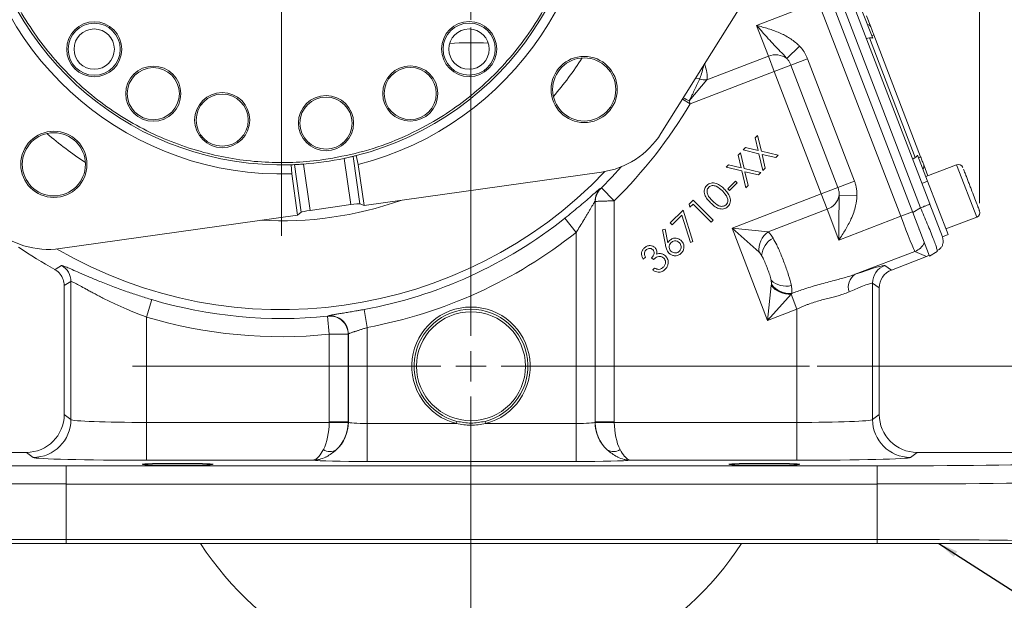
# Model space of a CAD drawing. Header units: inches. Extents: x 0.3 to 33.9, y 0.2 to 21.6.
# Tile 3 of 27: x 4.3 to 10.8, y 4.7 to 8.5. Entities that reach past the tile are written whole.
import ezdxf

# ---------------------------------------------------------------- set-up
doc = ezdxf.new("R2010")
doc.units = ezdxf.units.IN
doc.header["$MEASUREMENT"] = 0
doc.layers.add('SLD-0', color=7, linetype='Continuous', lineweight=15)
doc.styles.add('SLDTEXTSTYLE0', font='TXT', dxfattribs={"width": 0.75})
doc.dimstyles.new('SLDDIMSTYLE0', dxfattribs={"dimtxt": 0.25, "dimasz": 0.13, "dimexe": 0, "dimexo": 0.0625, "dimgap": 0.0625, "dimtad": 0, "dimtih": 1, "dimtoh": 1, "dimrnd": 1e-09, "dimzin": 12, "dimdsep": 46, "dimtxsty": 'SLDTEXTSTYLE0', "dimsah": 1, "dimcen": 0.09, "dimadec": 0, "dimazin": 3, "dimtfac": 1, "dimtofl": 0, "dimtmove": 0, "dimatfit": 3, "dimfxl": 1, "dimfrac": 2, "dimtolj": 1, "dimtzin": 12, "dimarcsym": 0})
doc.dimstyles.new('SLDDIMSTYLE1', dxfattribs={"dimtxt": 0.25, "dimasz": 0.13, "dimexe": 0, "dimexo": 0.0625, "dimgap": 0.0625, "dimtad": 0, "dimtih": 1, "dimtoh": 1, "dimrnd": 1e-09, "dimzin": 12, "dimdsep": 46, "dimtxsty": 'SLDTEXTSTYLE0', "dimsah": 1, "dimcen": 0.09, "dimadec": 0, "dimazin": 3, "dimtfac": 1, "dimtmove": 0, "dimatfit": 0, "dimfxl": 1, "dimfrac": 2, "dimtolj": 1, "dimtzin": 12, "dimarcsym": 0})
doc.dimstyles.new('SLDDIMSTYLE2', dxfattribs={"dimtxt": 0, "dimasz": 0.13, "dimexe": 0, "dimexo": 0.0625, "dimgap": 0, "dimtad": 0, "dimtih": 1, "dimtoh": 1, "dimdec": 0, "dimrnd": 1e-09, "dimzin": 0, "dimdsep": 46, "dimtxsty": 'Standard', "dimsah": 1, "dimcen": 0.09, "dimadec": 0, "dimazin": 0, "dimtfac": 0.13, "dimtdec": 0, "dimtofl": 0, "dimtmove": 0, "dimatfit": 3, "dimfxl": 1, "dimfrac": 2, "dimtolj": 1, "dimtzin": 0, "dimarcsym": 0})

# ---------------------------------------------------------------- blocks, each defined once
blk = doc.blocks.new('_D_1')
at = {"layer": 'SLD-0'}
for p, q in [((10.5999, 7.2701), (10.5999, 14.5406)), ((11.9647, 5.5562), (11.9647, 14.5406)), ((10.8956, 14.4524), (10.8448, 14.4524)), ((10.8448, 14.4524), (10.8448, 14.0555)), ((11.669, 14.4524), (11.7198, 14.4524)), ((11.7198, 14.4524), (11.7198, 14.0555)), ((10.5999, 14.4156), (10.3499, 14.4156)), ((11.9647, 14.4156), (12.2147, 14.4156)), ((10.8448, 14.0555), (10.8956, 14.0555)), ((11.7198, 14.0555), (11.669, 14.0555))]:
    blk.add_line(p, q, dxfattribs=at)
for points in [[(10.5999, 14.4156), (10.4699, 14.4356), (10.4699, 14.3956)], [(11.9647, 14.4156), (12.0947, 14.3956), (12.0947, 14.4356)]]:
    blk.add_solid(points, dxfattribs=at)
at = {"layer": 'SLD-0', "char_height": 0.25, "attachment_point": 1, "style": 'SLDTEXTSTYLE0'}
for s, insert in [('1.36', (10.8575, 14.8254, -1.8466)), ('34.7', (10.959, 14.3778, -1.8466))]:
    blk.add_mtext(s, dxfattribs=dict(at, insert=insert))
blk = doc.blocks.new('_D_2')
at = {"layer": 'SLD-0'}
for p, q in [((7.2431, 8.4799), (7.2431, 14.5406)), ((10.5999, 7.2701), (10.5999, 14.5406)), ((8.5347, 14.4524), (8.4839, 14.4524)), ((8.4839, 14.4524), (8.4839, 14.0555)), ((9.3082, 14.4524), (9.359, 14.4524)), ((9.359, 14.4524), (9.359, 14.0555)), ((7.2431, 14.4156), (8.3952, 14.4156)), ((10.5999, 14.4156), (9.4478, 14.4156)), ((8.4839, 14.0555), (8.5347, 14.0555)), ((9.359, 14.0555), (9.3082, 14.0555))]:
    blk.add_line(p, q, dxfattribs=at)
for points in [[(7.2431, 14.4156), (7.3731, 14.3956), (7.3731, 14.4356)], [(10.5999, 14.4156), (10.4699, 14.4356), (10.4699, 14.3956)]]:
    blk.add_solid(points, dxfattribs=at)
at = {"layer": 'SLD-0', "char_height": 0.25, "attachment_point": 1, "style": 'SLDTEXTSTYLE0'}
for s, insert in [('3.36', (8.4966, 14.8254, -1.8466)), ('85.3', (8.5982, 14.3778, -1.8466))]:
    blk.add_mtext(s, dxfattribs=dict(at, insert=insert))
blk = doc.blocks.new('_D_3')
at = {"layer": 'SLD-0'}
for p, q in [((5.9931, 12.0447), (5.9931, 14.5406)), ((7.2431, 8.4799), (7.2431, 14.5406)), ((6.2313, 14.4524), (6.1805, 14.4524)), ((6.1805, 14.4524), (6.1805, 14.0555)), ((7.0048, 14.4524), (7.0556, 14.4524)), ((7.0556, 14.4524), (7.0556, 14.0555)), ((5.9931, 14.4156), (5.7431, 14.4156)), ((7.2431, 14.4156), (7.4931, 14.4156)), ((6.1805, 14.0555), (6.2313, 14.0555)), ((7.0556, 14.0555), (7.0048, 14.0555))]:
    blk.add_line(p, q, dxfattribs=at)
for points in [[(5.9931, 14.4156), (5.8631, 14.4356), (5.8631, 14.3956)], [(7.2431, 14.4156), (7.3731, 14.3956), (7.3731, 14.4356)]]:
    blk.add_solid(points, dxfattribs=at)
at = {"layer": 'SLD-0', "char_height": 0.25, "attachment_point": 1, "style": 'SLDTEXTSTYLE0'}
for s, insert in [('1.25', (6.1932, 14.8254, -1.8466)), ('31.8', (6.2948, 14.3778, -1.8466))]:
    blk.add_mtext(s, dxfattribs=dict(at, insert=insert))
blk = doc.blocks.new('_D_4')
at = {"layer": 'SLD-0'}
for p, q in [((13.3033, 6.1949), (13.3033, 6.4449)), ((9.5281, 6.1949), (13.4283, 6.1949)), ((12.9166, 5.6467), (12.8658, 5.6467)), ((12.8658, 5.6467), (12.8658, 5.2499)), ((13.69, 5.6467), (13.7408, 5.6467)), ((13.7408, 5.6467), (13.7408, 5.2499)), ((12.8658, 5.2499), (12.9166, 5.2499)), ((13.7408, 5.2499), (13.69, 5.2499)), ((11.9741, 5.0249), (13.4283, 5.0249)), ((13.3033, 5.0249), (13.3033, 4.7749))]:
    blk.add_line(p, q, dxfattribs=at)
for points in [[(13.3033, 6.1949), (13.3233, 6.3249), (13.2833, 6.3249)], [(13.3033, 5.0249), (13.2833, 4.8949), (13.3233, 4.8949)]]:
    blk.add_solid(points, dxfattribs=at)
at = {"layer": 'SLD-0', "char_height": 0.25, "attachment_point": 1, "style": 'SLDTEXTSTYLE0'}
for s, insert in [('1.17', (12.8785, 6.0198, -1.8466)), ('29.7', (12.98, 5.5721, -1.8466))]:
    blk.add_mtext(s, dxfattribs=dict(at, insert=insert))
blk = doc.blocks.new('_D_5')
at = {"layer": 'SLD-0'}
for p, q in [((8.5132, 9.5245), (13.4283, 9.5245)), ((13.3033, 9.5245), (13.3033, 8.2706)), ((12.9166, 7.8965), (12.8658, 7.8965)), ((12.8658, 7.8965), (12.8658, 7.4997)), ((13.69, 7.8965), (13.7408, 7.8965)), ((13.7408, 7.8965), (13.7408, 7.4997)), ((12.8658, 7.4997), (12.9166, 7.4997)), ((13.7408, 7.4997), (13.69, 7.4997)), ((13.3033, 6.1949), (13.3033, 7.4489)), ((9.5281, 6.1949), (13.4283, 6.1949))]:
    blk.add_line(p, q, dxfattribs=at)
for points in [[(13.3033, 9.5245), (13.2833, 9.3945), (13.3233, 9.3945)], [(13.3033, 6.1949), (13.3233, 6.3249), (13.2833, 6.3249)]]:
    blk.add_solid(points, dxfattribs=at)
at = {"layer": 'SLD-0', "char_height": 0.25, "attachment_point": 1, "style": 'SLDTEXTSTYLE0'}
for s, insert in [('3.33', (12.8785, 8.2696, -1.8466)), ('84.6', (12.98, 7.8219, -1.8466))]:
    blk.add_mtext(s, dxfattribs=dict(at, insert=insert))
blk = doc.blocks.new('SW_CENTERMARKSYMBOL_0')
at = {"layer": 'SLD-0', "color": 0}
blk.add_line((0, -0.2), (0, -2.4701), dxfattribs=at)
blk = doc.blocks.new('SW_CENTERMARKSYMBOL_1')
at = {"layer": 'SLD-0', "color": 0}
for p, q in [((0, 0.2), (0, 2.235)), ((0, 0), (0, 0.1)), ((-0.2, 0), (-2.235, 0)), ((0, 0), (-0.1, 0)), ((0, 0), (0, -0.1)), ((0, 0), (0.1, 0)), ((0.2, 0), (2.235, 0)), ((0, -0.2), (0, -2.235))]:
    blk.add_line(p, q, dxfattribs=at)

msp = doc.modelspace()

# ---------------------------------------------------------------- linework, layer by layer
at = {"color": 7, "linetype": 'Continuous', "lineweight": 15}
for p, q in [((9.3789, 9.1372), (8.4969, 7.7301)), ((9.74, 8.651), (10.2711, 7.2674)), ((9.5359, 8.6005), (9.1285, 8.4441)), ((10.0796, 7.1841), (9.5359, 8.6005)), ((9.6183, 8.619), (10.1593, 7.2098)), ((9.6771, 8.6305), (10.2106, 7.2406)), ((9.8286, 8.5318), (9.8947, 8.3595)), ((9.8544, 8.5064), (9.8821, 8.4344)), ((9.2064, 8.2411), (9.1285, 8.4441)), ((9.8524, 8.3582), (9.8727, 8.3618)), ((9.8727, 8.3618), (10.1762, 7.5712)), ((9.8883, 8.3761), (9.9023, 8.3815)), ((9.9023, 8.3815), (10.2114, 7.5764)), ((9.3276, 8.2254), (9.4114, 8.3072)), ((8.801, 8.0855), (9.2064, 8.2411)), ((9.2454, 8.1396), (9.2064, 8.2411)), ((9.355, 8.1817), (9.4645, 8.2237)), ((9.4645, 8.2237), (9.7744, 7.4164)), ((9.2454, 8.1396), (8.6898, 7.9263)), ((9.355, 8.1817), (9.2454, 8.1396)), ((9.5553, 7.3323), (9.2454, 8.1396)), ((9.6649, 7.3743), (9.355, 8.1817)), ((8.801, 8.0855), (8.6836, 7.9453)), ((8.6836, 7.9453), (8.6898, 7.9263)), ((9.1196, 7.7017), (9.135, 7.7171)), ((9.1394, 7.6177), (9.1196, 7.7017)), ((9.135, 7.7171), (9.1599, 7.613)), ((9.0402, 7.6223), (9.0557, 7.6378)), ((9.1442, 7.5973), (9.0402, 7.6223)), ((9.0557, 7.6378), (9.1394, 7.6177)), ((9.1599, 7.613), (9.2706, 7.5867)), ((6.4058, 7.5666), (6.4489, 7.2612)), ((6.5085, 7.2667), (6.4643, 7.5798)), ((6.4852, 7.585), (6.4988, 7.5265)), ((9.006, 7.5881), (9.0213, 7.6034)), ((9.0258, 7.504), (9.006, 7.5881)), ((9.0213, 7.6034), (9.0462, 7.4993)), ((9.1703, 7.4864), (9.1442, 7.5973)), ((9.2551, 7.5712), (9.1648, 7.5924)), ((9.1648, 7.5924), (9.1858, 7.5019)), ((9.2706, 7.5867), (9.2551, 7.5712)), ((10.1587, 7.5603), (10.1762, 7.5712)), ((10.191, 7.5876), (10.2572, 7.4153)), ((10.2114, 7.5764), (10.1974, 7.571)), ((6.0601, 7.4646), (6.057, 7.5246)), ((6.0785, 7.5254), (6.1227, 7.2123)), ((6.1815, 7.2234), (6.1384, 7.5288)), ((6.4988, 7.5265), (6.5371, 7.2546)), ((8.1051, 7.4759), (6.5371, 7.2546)), ((8.9265, 7.5086), (8.942, 7.5241)), ((9.0305, 7.4836), (8.9265, 7.5086)), ((8.942, 7.5241), (9.0258, 7.504)), ((9.0566, 7.3727), (9.0305, 7.4836)), ((9.0462, 7.4993), (9.1569, 7.473)), ((9.1414, 7.4575), (9.0511, 7.4787)), ((9.0511, 7.4787), (9.0721, 7.3882)), ((9.1858, 7.5019), (9.1703, 7.4864)), ((10.2317, 7.5235), (10.2594, 7.4515)), ((10.4489, 7.5242), (10.2453, 7.4461)), ((6.0985, 7.1927), (6.0601, 7.4646)), ((8.9387, 7.3658), (8.9885, 7.4156)), ((8.9885, 7.4156), (8.9995, 7.4046)), ((9.1569, 7.473), (9.1414, 7.4575)), ((9.6649, 7.3743), (9.7744, 7.4164)), ((10.2572, 7.4153), (10.2198, 7.4009)), ((10.2572, 7.4153), (10.3923, 7.0633)), ((8.0984, 7.3687), (8.0997, 7.3681)), ((8.1046, 7.3726), (8.1885, 7.287)), ((8.9497, 7.3548), (8.9387, 7.3658)), ((8.9995, 7.4046), (8.9497, 7.3548)), ((9.0721, 7.3882), (9.0566, 7.3727)), ((9.6649, 7.3743), (9.5553, 7.3323)), ((8.0623, 7.2829), (8.0623, 5.8261)), ((8.0636, 7.2823), (8.0623, 7.2829)), ((8.0636, 5.8271), (8.0636, 7.2823)), ((8.1885, 7.287), (8.1885, 5.8271)), ((8.6829, 7.265), (8.7091, 7.2912)), ((8.7091, 7.2912), (8.842, 7.1582)), ((8.9671, 7.1065), (9.5553, 7.3323)), ((9.5943, 7.2308), (9.5553, 7.3323)), ((9.6739, 7.3235), (9.7909, 7.3188)), ((6.4489, 7.2612), (6.1815, 7.2234)), ((6.5371, 7.2546), (6.5085, 7.2667)), ((8.5586, 7.1407), (8.6429, 7.225)), ((8.6429, 7.225), (8.7081, 7.0176)), ((8.688, 7.244), (8.6829, 7.265)), ((8.7089, 7.2649), (8.688, 7.244)), ((8.8288, 7.145), (8.7089, 7.2649)), ((9.5943, 7.2308), (9.2051, 7.0814)), ((9.6722, 7.0277), (9.5943, 7.2308)), ((10.1593, 7.2098), (10.2106, 7.2406)), ((10.2723, 7.2643), (10.3549, 7.049)), ((6.0985, 7.1927), (4.5305, 6.9714)), ((6.1227, 7.2123), (6.0985, 7.1927)), ((7.8627, 7.1719), (7.9373, 7.078)), ((8.6349, 7.1919), (8.5712, 7.1281)), ((8.6916, 7.0122), (8.6349, 7.1919)), ((8.842, 7.1582), (8.8288, 7.145)), ((9.6722, 7.0277), (10.0796, 7.1841)), ((10.0796, 7.1841), (10.1577, 7.2141)), ((10.2701, 6.9211), (10.1593, 7.2098)), ((10.3779, 7.1007), (10.5815, 7.1788)), ((8.5065, 7.0953), (8.5246, 7.0991)), ((8.5264, 6.9948), (8.5065, 7.0953)), ((8.5246, 7.0991), (8.5431, 7.0088)), ((8.5712, 7.1281), (8.5586, 7.1407)), ((9.145, 6.9465), (8.9671, 7.1065)), ((9.2009, 6.4974), (8.9671, 7.1065)), ((8.9671, 7.1065), (9.2051, 7.0814)), ((10.1995, 7.0964), (10.2024, 7.0975)), ((7.9373, 5.8166), (7.9373, 7.078)), ((10.3549, 7.049), (10.3923, 7.0633)), ((10.3549, 7.049), (10.3601, 7.0223)), ((8.7081, 7.0176), (8.6916, 7.0122)), ((10.3193, 6.9626), (10.3214, 6.9519)), ((8.394, 6.9144), (8.3804, 6.9008)), ((8.4474, 6.8988), (8.4352, 6.9109)), ((10.1732, 6.9524), (9.7798, 6.8014)), ((10.0182, 6.8294), (10.2499, 6.9183)), ((10.2499, 6.9183), (10.1732, 6.9524)), ((10.2701, 6.9211), (10.3214, 6.9519)), ((8.4425, 6.8299), (8.4555, 6.8429)), ((9.974, 6.8598), (10.0182, 6.8294)), ((4.6023, 6.754), (4.5581, 6.7278)), ((4.5581, 6.7278), (4.5581, 5.876)), ((4.6023, 5.8429), (4.6023, 6.754)), ((9.2009, 6.4974), (9.2253, 6.7284)), ((9.2253, 6.7284), (9.2261, 6.7354)), ((9.8938, 6.7432), (9.8938, 5.8429)), ((9.9381, 6.7128), (9.8938, 6.7432)), ((9.9381, 5.876), (9.9381, 6.7128)), ((5.1361, 6.6341), (5.102, 6.5191)), ((9.3563, 6.6701), (9.2009, 6.4974)), ((9.3609, 6.6753), (9.3563, 6.6701)), ((9.3563, 6.6701), (9.3941, 6.5716)), ((6.5371, 6.5691), (6.5588, 6.4512)), ((9.3941, 6.5716), (9.2009, 6.4974)), ((9.3941, 5.8239), (9.3941, 6.5716)), ((5.102, 6.5191), (5.102, 5.8239)), ((6.2955, 6.5249), (6.3076, 6.4056)), ((6.3003, 6.5256), (6.3016, 6.5271)), ((6.5588, 6.4512), (6.5588, 5.8166)), ((6.3076, 5.8271), (6.3076, 6.4056)), ((6.4338, 6.4078), (6.4325, 6.4063)), ((6.4325, 6.4063), (6.4325, 5.8271)), ((6.4338, 5.8261), (6.4338, 6.4078)), ((4.5581, 5.876), (4.6023, 5.8429)), ((9.8938, 5.8429), (9.9381, 5.876)), ((5.102, 5.8239), (5.102, 5.574)), ((5.102, 5.8239), (6.3075, 5.8239)), ((6.3075, 5.8239), (6.4324, 5.8207)), ((6.3076, 5.8271), (6.4325, 5.8271)), ((6.4325, 5.8271), (6.4338, 5.8261)), ((6.5588, 5.8166), (6.5588, 5.5667)), ((6.5588, 5.8166), (7.1465, 5.8166)), ((7.1502, 5.8311), (7.1465, 5.8166)), ((7.3195, 5.8273), (7.3359, 5.8311)), ((7.3396, 5.8166), (7.3359, 5.8311)), ((7.3396, 5.8166), (7.9373, 5.8166)), ((7.9373, 5.8166), (7.9373, 5.5667)), ((8.0623, 5.8261), (8.0636, 5.8271)), ((8.0636, 5.8271), (8.1885, 5.8271)), ((8.1886, 5.8239), (8.0637, 5.8207)), ((8.1886, 5.8239), (9.3941, 5.8239)), ((9.3941, 5.8239), (9.3941, 5.574)), ((2.6514, 5.6262), (4.3081, 5.6262)), ((4.3525, 5.5929), (4.3081, 5.6262)), ((10.188, 5.6262), (10.1436, 5.5929)), ((10.188, 5.6262), (11.8448, 5.6262)), ((4.5714, 5.4176), (4.5714, 5.5376)), ((4.5714, 5.5376), (9.9247, 5.5376)), ((6.196, 5.574), (5.102, 5.574)), ((7.9373, 5.5667), (6.5588, 5.5667)), ((9.3941, 5.574), (8.3001, 5.574)), ((9.9247, 5.4176), (9.9247, 5.5376)), ((9.9247, 5.4176), (4.5714, 5.4176)), ((4.5714, 5.4176), (4.5714, 5.0514)), ((9.9247, 5.0514), (9.9247, 5.4176)), ((4.5714, 5.0249), (4.5714, 5.0514)), ((4.5714, 5.0514), (9.9247, 5.0514)), ((9.9247, 5.0249), (4.5714, 5.0249)), ((9.9247, 5.0249), (9.9247, 5.0514))]:
    msp.add_line(p, q, dxfattribs=at)
at = {"color": 8, "linetype": 'Continuous', "lineweight": 15}
for p, q in [((8.6388, 7.9566), (8.6898, 7.9263)), ((10.4533, 7.5127), (10.4489, 7.5242)), ((10.5815, 7.1788), (10.4533, 7.5127))]:
    msp.add_line(p, q, dxfattribs=at)
at = {"color": 8, "linetype": 'Continuous', "lineweight": 15, "flags": 128}
for points in [[(8.7264, 8.0963), (8.7327, 8.0952), (8.7518, 8.0902)], [(8.1046, 7.3726), (8.1733, 7.4423), (8.2377, 7.5118)]]:
    msp.add_lwpolyline(points, dxfattribs=at)
at = {"color": 7, "linetype": 'Continuous', "lineweight": 15, "flags": 128}
msp.add_lwpolyline([(4.4964, 6.8326), (4.5046, 6.8376), (4.5398, 6.8593)], dxfattribs=at)
at = {"color": 7, "linetype": 'Continuous', "lineweight": 15}
for centre, radius in [((4.7562, 8.2865), 0.182), ((4.7562, 8.2865), 0.172), ((7.2311, 8.2877), 0.182), ((7.2311, 8.2877), 0.172), ((4.7561, 8.2875), 0.133), ((7.2301, 8.2875), 0.133), ((7.9905, 8.0212), 0.2185), ((7.9905, 8.0212), 0.2085), ((5.1461, 7.9931), 0.182), ((5.1461, 7.9931), 0.172), ((6.8423, 7.9944), 0.182), ((6.8423, 7.9944), 0.172), ((5.601, 7.819), 0.182), ((5.601, 7.819), 0.172), ((6.2861, 7.7992), 0.182), ((6.2861, 7.7992), 0.172), ((4.4897, 7.5271), 0.2185), ((4.4897, 7.5271), 0.2085), ((7.2431, 6.1949), 0.3595)]:
    msp.add_circle(centre, radius, dxfattribs=at)
for centre, radius, start, end in [((5.9931, 9.5245), 2.061, 284.20352, 91.86452), ((5.9931, 9.5245), 2.061, 104.20352, 271.86452), ((5.9931, 9.5245), 2.001, 284.23805, 91.82999), ((5.9931, 9.5245), 2.001, 104.23805, 271.82999), ((9.8571, 8.4229), 0.0274, 24.59171, 84.20844), ((7.2431, 6.1949), 2.135, 86.93798, 93.77389), ((9.2534, 8.1277), 0.1227, 52.76509, 112.50066), ((8.7873, 8.2006), 0.116, 252.15767, 276.77717), ((5.9931, 9.5245), 3.1348, 314.45642, 329.34743), ((8.0277, 8.0242), 0.5537, 278.03402, 327.91922), ((5.9931, 9.5245), 2.001, 274.16497, 281.90307), ((5.9931, 9.5245), 2.001, 283.62045, 284.23805), ((5.9931, 9.5245), 2.001, 271.82999, 272.44759), ((10.2055, 7.5153), 0.0274, 317.79156, 17.40829), ((10.4603, 7.4943), 0.032, 21, 111), ((8.1824, 7.2828), 0.1201, 134.35163, 179.96957), ((8.1837, 7.2823), 0.1201, 134.36203, 179.96958), ((9.5533, 7.3464), 0.1227, 289.49934, 349.23491), ((10.57, 7.2087), 0.032, 291, 21), ((5.9931, 9.5245), 3.0051, 280.42964, 308.47505), ((4.4532, 7.5196), 0.5537, 228.14882, 278.03402), ((5.9931, 9.5245), 3.125, 280.42964, 308.47505), ((9.2907, 6.9624), 0.1465, 125.75158, 186.24842), ((9.3093, 6.9111), 0.1486, 119.15676, 174.47758), ((5.9931, 9.5245), 3.08, 235.68866, 240.92686), ((10.13, 7.0645), 0.1201, 291.07718, 332.40578), ((4.4822, 6.7539), 0.1201, 0.04423, 61.35423), ((10.0189, 6.7431), 0.1251, 111.05219, 179.94781), ((9.3245, 6.8716), 0.1486, 227.52242, 282.84324), ((9.8356, 6.716), 0.102, 123.15259, 197.81839), ((9.3458, 6.8228), 0.153, 218.07251, 273.92749), ((9.345, 6.821), 0.1465, 215.74863, 276.24727), ((5.9931, 9.5245), 3.0148, 253.48625, 275.75816), ((7.2431, 6.1949), 0.3905, 284.31969, 255.68031), ((7.2431, 6.1949), 0.3755, 284.31969, 255.68031), ((5.9931, 9.5245), 3.1348, 253.48625, 275.75816), ((6.3124, 6.4061), 0.1201, 0.09296, 95.75733), ((6.3137, 6.4076), 0.1201, 0.09301, 95.78466), ((4.3522, 5.8431), 0.2501, 270.06892, 359.94636), ((6.1837, 5.8263), 0.2502, 312.81617, 359.94243), ((6.1825, 5.8272), 0.25, 358.52616, 359.97382), ((8.3125, 5.8263), 0.2502, 180.05757, 227.18383), ((8.3136, 5.8272), 0.25, 180.02618, 181.47384), ((10.1439, 5.8431), 0.2501, 180.05364, 269.93108), ((6.313, 5.7118), 0.0801, 236.57933, 300.52452), ((8.1831, 5.7118), 0.0801, 239.47548, 303.42067), ((7.2431, 6.1949), 2.135, 213.23055, 270.27467), ((7.2431, 6.1949), 2.135, 270.27467, 326.76945)]:
    msp.add_arc(centre, radius, start, end, dxfattribs=at)
at = {"color": 8, "linetype": 'Continuous', "lineweight": 15}
for centre, radius, start, end in [((5.9931, 9.5245), 2.3701, 319.19428, 326.87376), ((8.1921, 7.0871), 0.989, 60.19685, 62.74582), ((5.9931, 9.5245), 2.3701, 229.19428, 236.87376), ((5.9931, 9.5245), 2.9561, 239.83983, 316.22821), ((5.9931, 9.5245), 2.3701, 266.67795, 289.3901)]:
    msp.add_arc(centre, radius, start, end, dxfattribs=at)
at = {"color": 7, "linetype": 'Continuous', "lineweight": 15}
for centre, major_axis, ratio, start_param, end_param in [((9.8821, 8.317), (-0.0164, 0.0428), 0.916331, 5.584963, 6.108652), ((10.1532, 7.6107), (-0.0164, 0.0428), 0.916331, 3.316126, 3.839815), ((6.1819, 7.2203), (0.0594, 0.0084), 0.052408, 1.570796, 3.054326), ((6.4493, 7.2581), (0.0594, 0.0084), 0.052408, 0.087266, 1.570796), ((10.0838, 7.1857), (-0.0896, 0.2334), 0.018159, 1.570796, 3.106686), ((10.2067, 7.0304), (0.1098, -0.0489), 0.998783, 5.498396, 5.665141), ((9.3493, 6.6192), (0.625, 0.2402), 0.032596, 0.022379, 0.79842), ((10.0631, 6.7127), (0.1031, -0.0709), 0.999103, 2.539873, 3.743313), ((9.3941, 6.5026), (0.4999, 0.2403), 0.037993, 0.016646, 0.792686), ((4.3079, 5.8763), (0.2002, -0.1501), 0.999049, 5.356262, 6.926144), ((10.1882, 5.8763), (-0.2002, -0.1501), 0.999049, 5.640226, 7.210109), ((5.102, 5.8435), (0.5, 0), 0.039279, 3.176499, 4.712389), ((6.1869, 5.8239), (0.0041, 0.25), 0.482584, 3.922427, 4.720341), ((6.1825, 5.8272), (-0.1001, 0.0751), 0.999049, 3.759285, 3.784552), ((6.1869, 5.8239), (0.0815, 0.2369), 0.978221, 4.226504, 5.024418), ((6.5588, 5.8264), (0.125, 0), 0.078558, 3.176499, 4.712389), ((7.9373, 5.8264), (0.125, 0), 0.078558, 4.712389, 6.248279), ((8.3093, 5.8239), (-0.0815, 0.2369), 0.978221, 1.258768, 2.056681), ((8.3136, 5.8272), (-0.1001, -0.0751), 0.999049, 5.640226, 5.665493), ((8.3093, 5.8239), (-0.0041, 0.25), 0.482584, 1.562845, 2.360758), ((9.3941, 5.8435), (0.5, 0), 0.039279, 4.712389, 6.248279), ((5.102, 5.5936), (0.75, 0), 0.026186, 3.176499, 4.712389), ((9.3941, 5.5936), (0.75, 0), 0.026186, 4.712389, 6.248279), ((4.5714, 5.5868), (1.88, 0), 0.026186, 3.167773, 4.712389), ((6.5588, 5.5765), (0.375, 0), 0.026186, 3.397717, 4.712389), ((7.9373, 5.5765), (0.375, 0), 0.026186, 4.712389, 6.027061), ((9.9247, 5.5868), (1.88, 0), 0.026186, 4.712389, 6.257005), ((4.5714, 5.4669), (2, 0), 0.024615, 3.167773, 4.712389), ((9.9247, 5.4669), (2, 0), 0.024615, 4.712389, 6.257005), ((4.5714, 5.0022), (2, 0), 0.024615, 1.570796, 2.661649), ((9.9247, 5.0022), (2, 0), 0.024615, 0.479944, 1.570796)]:
    msp.add_ellipse(centre, major_axis=major_axis, ratio=ratio, start_param=start_param, end_param=end_param, dxfattribs=at)
for centre in [(5.3061, 5.5476), (9.1801, 5.5476)]:
    msp.add_ellipse(centre, major_axis=(0.2344, 0), ratio=0.026186, dxfattribs=at)
for points, knots in [([(6.2706, 7.558), (6.2104, 7.5511), (6.09, 7.5374), (5.9044, 7.5378), (5.716, 7.5547), (5.5239, 7.5914), (5.3338, 7.6475), (5.1466, 7.7242), (4.9667, 7.8201), (4.7967, 7.9349), (4.6393, 8.0666), (4.4974, 8.2128), (4.3718, 8.3715), (4.2538, 8.5567), (4.1505, 8.7691), (4.0706, 9.0061), (4.0257, 9.2265), (4.0066, 9.4277), (4.0061, 9.6132), (4.0233, 9.8016), (4.0599, 9.9937), (4.116, 10.1838), (4.1927, 10.371), (4.2886, 10.5509), (4.4035, 10.7209), (4.5351, 10.8783), (4.6813, 11.0203), (4.84, 11.1458), (5.0252, 11.2638), (5.2376, 11.3671), (5.4746, 11.447), (5.695, 11.4919), (5.8962, 11.511), (6.0817, 11.5115), (6.2701, 11.4943), (6.4622, 11.4577), (6.6523, 11.4016), (6.8396, 11.3249), (7.0194, 11.229), (7.1894, 11.1141), (7.3468, 10.9825), (7.4888, 10.8363), (7.6143, 10.6776), (7.7323, 10.4924), (7.8356, 10.28), (7.9155, 10.043), (7.9604, 9.8226), (7.9795, 9.6214), (7.98, 9.4359), (7.9628, 9.2475), (7.9262, 9.0554), (7.8701, 8.8653), (7.7934, 8.678), (7.6975, 8.4982), (7.5827, 8.3282), (7.451, 8.1708), (7.3048, 8.0288), (7.1461, 7.9033), (6.9609, 7.7852), (6.7484, 7.6823), (6.5117, 7.6008), (6.3502, 7.5721), (6.2706, 7.558)], [0, 0, 0, 0, 0.014563, 0.029126, 0.044563, 0.060001, 0.076081, 0.092163, 0.108585, 0.125009, 0.141431, 0.157855, 0.173935, 0.190016, 0.210585, 0.230593, 0.25, 0.264562, 0.279126, 0.294563, 0.310001, 0.326081, 0.342163, 0.358585, 0.375009, 0.391431, 0.407855, 0.423935, 0.440016, 0.460585, 0.480593, 0.5, 0.514562, 0.529126, 0.544563, 0.560001, 0.576081, 0.592163, 0.608585, 0.625009, 0.641431, 0.657855, 0.673935, 0.690016, 0.710585, 0.730593, 0.75, 0.764562, 0.779126, 0.794563, 0.810001, 0.826081, 0.842163, 0.858585, 0.875009, 0.891431, 0.907855, 0.923935, 0.940016, 0.960585, 0.980594, 1, 1, 1, 1]), ([(9.3276, 8.2254), (9.3265, 8.2268), (9.313, 8.2434), (9.2852, 8.2725), (9.245, 8.3131), (9.2049, 8.356), (9.1722, 8.3931), (9.1469, 8.4226), (9.1348, 8.4368), (9.1286, 8.444), (9.1285, 8.4441)], [0, 0, 0, 0, 0.018884, 0.222566, 0.426572, 0.622638, 0.821645, 0.909559, 0.997923, 1, 1, 1, 1]), ([(9.1285, 8.4441), (9.1287, 8.4441), (9.1417, 8.4405), (9.1674, 8.4334), (9.218, 8.4185), (9.2792, 8.3969), (9.3474, 8.3615), (9.3899, 8.329), (9.4095, 8.3092), (9.4114, 8.3072)], [0, 0, 0, 0, 0.001933, 0.126805, 0.251622, 0.499636, 0.737052, 0.973799, 1, 1, 1, 1]), ([(9.4114, 8.3072), (9.4136, 8.3049), (9.4248, 8.2931), (9.4427, 8.2694), (9.4569, 8.2428), (9.4632, 8.227), (9.4645, 8.2237)], [0, 0, 0, 0, 0.096516, 0.48907, 0.892319, 1, 1, 1, 1]), ([(8.7841, 8.1954), (8.7845, 8.1944), (8.7915, 8.1717), (8.8029, 8.13), (8.8016, 8.1002), (8.801, 8.0855)], [0, 0, 0, 0, 0.023642, 0.518923, 1, 1, 1, 1]), ([(9.355, 8.1817), (9.3542, 8.1835), (9.351, 8.1916), (9.3438, 8.2056), (9.3346, 8.218), (9.3287, 8.2243), (9.3276, 8.2254)], [0, 0, 0, 0, 0.112407, 0.504421, 0.906519, 1, 1, 1, 1]), ([(8.7518, 8.0902), (8.7495, 8.0851), (8.7448, 8.0747), (8.7345, 8.0523), (8.7211, 8.0236), (8.7068, 7.9934), (8.6942, 7.9671), (8.6871, 7.9526), (8.6836, 7.9453)], [0, 0, 0, 0, 0.139021, 0.28194, 0.503159, 0.730336, 0.864786, 1, 1, 1, 1]), ([(6.4643, 7.5798), (6.4631, 7.5795), (6.4606, 7.5789), (6.4491, 7.5762), (6.4332, 7.5725), (6.4177, 7.5691), (6.4085, 7.5671), (6.4058, 7.5666)], [0, 0, 0, 0, 0.226375, 0.452725, 0.679719, 0.907566, 1, 1, 1, 1]), ([(6.1384, 7.5288), (6.1316, 7.5284), (6.1181, 7.5274), (6.1001, 7.5264), (6.0864, 7.5257), (6.08, 7.5254), (6.0788, 7.5254), (6.0785, 7.5254)], [0, 0, 0, 0, 0.228082, 0.456161, 0.684232, 0.911668, 1, 1, 1, 1]), ([(10.5998, 7.2204), (10.5998, 7.2203), (10.6005, 7.2184), (10.5987, 7.2232), (10.5956, 7.2313), (10.5898, 7.2463), (10.5803, 7.2711), (10.5652, 7.3105), (10.5476, 7.3562), (10.5333, 7.3935), (10.5226, 7.4215), (10.5128, 7.4469), (10.5019, 7.4754), (10.497, 7.4881), (10.4939, 7.4963)], [0, 0, 0, 0, 0.003712, 0.076658, 0.151153, 0.225647, 0.298594, 0.434102, 0.56961, 0.642556, 0.717051, 0.791545, 0.864492, 1, 1, 1, 1]), ([(9.7744, 7.4164), (9.7769, 7.4096), (9.7818, 7.3958), (9.7873, 7.3726), (9.791, 7.3469), (9.7909, 7.3282), (9.7909, 7.3188)], [0, 0, 0, 0, 0.218332, 0.438286, 0.71723, 1, 1, 1, 1]), ([(7.8627, 7.1719), (7.8781, 7.1843), (7.9093, 7.2093), (7.9545, 7.2468), (7.9978, 7.2837), (8.0254, 7.3077), (8.0531, 7.3319), (8.0773, 7.353), (8.095, 7.3676), (8.0975, 7.3684), (8.0984, 7.3687)], [0, 0, 0, 0, 0.13871, 0.281087, 0.424239, 0.572471, 0.589227, 0.767508, 0.917603, 1, 1, 1, 1]), ([(8.0997, 7.3681), (8.0998, 7.3681), (8.0998, 7.3682), (8.1003, 7.3685), (8.1011, 7.3693), (8.1026, 7.3707), (8.1038, 7.3719), (8.1046, 7.3726)], [0, 0, 0, 0, 0.100164, 0.247152, 0.426835, 0.662426, 1, 1, 1, 1]), ([(8.8244, 7.2734), (8.8168, 7.2814), (8.8017, 7.2973), (8.7845, 7.3258), (8.7813, 7.3542), (8.7885, 7.3754), (8.7956, 7.3838), (8.7992, 7.388)], [0, 0, 0, 0, 0.251084, 0.501201, 0.749605, 0.874788, 1, 1, 1, 1]), ([(8.7992, 7.388), (8.8034, 7.3916), (8.8119, 7.3988), (8.8331, 7.4062), (8.8617, 7.4033), (8.891, 7.387), (8.9071, 7.3718), (8.9152, 7.3642)], [0, 0, 0, 0, 0.125197, 0.25039, 0.498891, 0.749035, 1, 1, 1, 1]), ([(8.8123, 7.3758), (8.8096, 7.3724), (8.8041, 7.3655), (8.7998, 7.3483), (8.8062, 7.3173), (8.8248, 7.2984), (8.8373, 7.2858)], [0, 0, 0, 0, 0.125281, 0.250724, 0.49957, 1, 1, 1, 1]), ([(8.903, 7.3515), (8.89, 7.3634), (8.8707, 7.3813), (8.8399, 7.3882), (8.8226, 7.3839), (8.8158, 7.3785), (8.8123, 7.3758)], [0, 0, 0, 0, 0.5002667, 0.7492815, 0.8747486, 1, 1, 1, 1]), ([(8.9322, 7.3123), (8.9276, 7.3203), (8.9193, 7.3345), (8.908, 7.3463), (8.903, 7.3515)], [0, 0, 0, 0, 0.55962, 1, 1, 1, 1]), ([(8.9152, 7.3642), (8.9228, 7.3562), (8.938, 7.3401), (8.9543, 7.3107), (8.957, 7.2822), (8.9497, 7.261), (8.9425, 7.2525), (8.9389, 7.2483)], [0, 0, 0, 0, 0.250977, 0.5011, 0.749604, 0.874805, 1, 1, 1, 1]), ([(9.6739, 7.3235), (9.6739, 7.3282), (9.6739, 7.3378), (9.6718, 7.3511), (9.6688, 7.3633), (9.6662, 7.3706), (9.6649, 7.3743)], [0, 0, 0, 0, 0.273081, 0.550105, 0.774236, 1, 1, 1, 1]), ([(8.0623, 7.2829), (8.0618, 7.2826), (8.061, 7.282), (8.0576, 7.2769), (8.0542, 7.2713), (8.0491, 7.2628), (8.0418, 7.2506), (8.0317, 7.2331), (8.0209, 7.2146), (8.0096, 7.1955), (7.9979, 7.1758), (7.9822, 7.1497), (7.9621, 7.117), (7.9456, 7.0911), (7.9373, 7.078)], [0, 0, 0, 0, 0.062031, 0.108455, 0.156522, 0.184681, 0.267526, 0.352658, 0.433762, 0.515532, 0.598872, 0.68259, 0.840369, 1, 1, 1, 1]), ([(8.1885, 7.287), (8.1816, 7.2867), (8.1676, 7.2862), (8.1489, 7.2854), (8.131, 7.2848), (8.1141, 7.2841), (8.0986, 7.2835), (8.0862, 7.2831), (8.0771, 7.2828), (8.0705, 7.2825), (8.0654, 7.2824), (8.0643, 7.2823), (8.0636, 7.2823)], [0, 0, 0, 0, 0.108342, 0.2198248, 0.3002953, 0.4119286, 0.5270144, 0.6208444, 0.7166949, 0.799313, 0.8833, 1, 1, 1, 1]), ([(8.8373, 7.2858), (8.8499, 7.2733), (8.8688, 7.2546), (8.8998, 7.2483), (8.9171, 7.2526), (8.9239, 7.2581), (8.9273, 7.2608)], [0, 0, 0, 0, 0.5004147, 0.7492502, 0.8746968, 1, 1, 1, 1]), ([(8.9273, 7.2608), (8.9305, 7.2649), (8.9368, 7.2732), (8.94, 7.2921), (8.9351, 7.3047), (8.9322, 7.3123)], [0, 0, 0, 0, 0.280056, 0.56055, 1, 1, 1, 1]), ([(9.6722, 7.0277), (9.6722, 7.028), (9.672, 7.0361), (9.6716, 7.0483), (9.6713, 7.0642), (9.671, 7.077), (9.6707, 7.0905), (9.6705, 7.1057), (9.6703, 7.123), (9.6702, 7.1422), (9.6704, 7.1623), (9.6708, 7.1823), (9.6713, 7.2019), (9.672, 7.2213), (9.6729, 7.2404), (9.6737, 7.2595), (9.6744, 7.2796), (9.6746, 7.2972), (9.6744, 7.3122), (9.674, 7.3197), (9.6739, 7.3235)], [0, 0, 0, 0, 0.002076, 0.07834, 0.116607, 0.154911, 0.201177, 0.247503, 0.303199, 0.370472, 0.437886, 0.505652, 0.573506, 0.640662, 0.707849, 0.775068, 0.842289, 0.921087, 0.960531, 1, 1, 1, 1]), ([(9.7909, 7.3188), (9.7887, 7.297), (9.7834, 7.2441), (9.7552, 7.1689), (9.7216, 7.1067), (9.6939, 7.0617), (9.6796, 7.0392), (9.6723, 7.0279), (9.6722, 7.0277)], [0, 0, 0, 0, 0.206019, 0.500319, 0.748356, 0.873184, 0.998067, 1, 1, 1, 1]), ([(8.9389, 7.2483), (8.9347, 7.2447), (8.9263, 7.2376), (8.9052, 7.2304), (8.8768, 7.2337), (8.8482, 7.2507), (8.8323, 7.2658), (8.8244, 7.2734)], [0, 0, 0, 0, 0.125198, 0.250356, 0.49878, 0.748956, 1, 1, 1, 1]), ([(8.5431, 7.0088), (8.5449, 7.012), (8.5479, 7.0178), (8.5523, 7.0226), (8.5542, 7.0247)], [0, 0, 0, 0, 0.560021, 1, 1, 1, 1]), ([(8.5542, 7.0247), (8.5607, 7.0298), (8.5736, 7.0398), (8.5969, 7.0412), (8.6172, 7.0355), (8.6269, 7.0272), (8.6317, 7.0231)], [0, 0, 0, 0, 0.27937, 0.559054, 0.779411, 1, 1, 1, 1]), ([(8.6187, 7.0099), (8.6141, 7.0135), (8.6049, 7.0208), (8.5881, 7.0223), (8.5733, 7.0188), (8.5663, 7.0129), (8.5627, 7.0099)], [0, 0, 0, 0, 0.279571, 0.559355, 0.779606, 1, 1, 1, 1]), ([(8.6317, 7.0231), (8.6372, 7.0163), (8.648, 7.0027), (8.6501, 6.9778), (8.6441, 6.9562), (8.6354, 6.9458), (8.6311, 6.9405)], [0, 0, 0, 0, 0.2796313, 0.5589721, 0.7795035, 1, 1, 1, 1]), ([(9.2051, 7.0814), (9.2104, 7.0761), (9.2212, 7.0654), (9.2316, 7.0491), (9.237, 7.0408)], [0, 0, 0, 0, 0.493072, 1, 1, 1, 1]), ([(9.237, 7.0408), (9.2451, 7.0262), (9.2634, 6.9935), (9.287, 6.9383), (9.3118, 6.8758), (9.335, 6.8114), (9.3511, 6.7581), (9.3563, 6.7324), (9.3575, 6.7268)], [0, 0, 0, 0, 0.171275, 0.384256, 0.500237, 0.720192, 0.938779, 1, 1, 1, 1]), ([(10.3214, 6.958), (10.3271, 6.9612), (10.3385, 6.9677), (10.3508, 6.9832), (10.359, 7.0015), (10.3598, 7.0155), (10.3602, 7.0224)], [0, 0, 0, 0, 0.252652, 0.503903, 0.753133, 1, 1, 1, 1]), ([(8.3804, 6.9008), (8.3768, 6.9074), (8.3696, 6.9205), (8.3682, 6.9418), (8.3737, 6.9605), (8.3813, 6.9695), (8.3852, 6.974)], [0, 0, 0, 0, 0.28035, 0.559759, 0.779807, 1, 1, 1, 1]), ([(8.3852, 6.974), (8.3911, 6.9787), (8.4029, 6.9882), (8.4241, 6.9923), (8.4437, 6.9888), (8.4531, 6.9815), (8.4578, 6.9778)], [0, 0, 0, 0, 0.27999, 0.559792, 0.780057, 1, 1, 1, 1]), ([(8.3981, 6.961), (8.3951, 6.9574), (8.3891, 6.95), (8.3866, 6.9326), (8.3912, 6.9213), (8.394, 6.9144)], [0, 0, 0, 0, 0.280102, 0.559646, 1, 1, 1, 1]), ([(8.4439, 6.9641), (8.44, 6.9669), (8.4322, 6.9726), (8.4183, 6.9725), (8.4066, 6.9685), (8.4009, 6.9635), (8.3981, 6.961)], [0, 0, 0, 0, 0.2787155, 0.5585575, 0.7791165, 1, 1, 1, 1]), ([(8.4352, 6.9109), (8.4389, 6.9152), (8.4462, 6.9236), (8.452, 6.9383), (8.4519, 6.9534), (8.4465, 6.9605), (8.4439, 6.9641)], [0, 0, 0, 0, 0.280954, 0.561444, 0.780861, 1, 1, 1, 1]), ([(8.4578, 6.9778), (8.4607, 6.9744), (8.4665, 6.9676), (8.4711, 6.9519), (8.4691, 6.9405), (8.4679, 6.9335)], [0, 0, 0, 0, 0.2803484, 0.5604513, 1, 1, 1, 1]), ([(8.5501, 6.9409), (8.5436, 6.95), (8.532, 6.9664), (8.5281, 6.9861), (8.5264, 6.9948)], [0, 0, 0, 0, 0.558198, 1, 1, 1, 1]), ([(8.5627, 7.0099), (8.5591, 7.0053), (8.5518, 6.9961), (8.5504, 6.9793), (8.5539, 6.9646), (8.5599, 6.9575), (8.5628, 6.954)], [0, 0, 0, 0, 0.279575, 0.559383, 0.779633, 1, 1, 1, 1]), ([(8.6187, 6.954), (8.6223, 6.9586), (8.6296, 6.9678), (8.631, 6.9845), (8.6275, 6.9993), (8.6216, 7.0063), (8.6187, 7.0099)], [0, 0, 0, 0, 0.279558, 0.559314, 0.779572, 1, 1, 1, 1]), ([(8.5154, 6.9087), (8.5116, 6.9117), (8.504, 6.9177), (8.4895, 6.9206), (8.4684, 6.9174), (8.4561, 6.9064), (8.4474, 6.8988)], [0, 0, 0, 0, 0.186649, 0.373504, 0.560266, 1, 1, 1, 1]), ([(8.4679, 6.9335), (8.4728, 6.9353), (8.4816, 6.9384), (8.4909, 6.938), (8.495, 6.9379)], [0, 0, 0, 0, 0.559801, 1, 1, 1, 1]), ([(8.495, 6.9379), (8.5018, 6.9366), (8.5139, 6.9344), (8.5233, 6.9264), (8.5274, 6.9229)], [0, 0, 0, 0, 0.559483, 1, 1, 1, 1]), ([(8.5124, 6.8477), (8.5166, 6.8526), (8.5249, 6.8623), (8.5279, 6.8804), (8.5249, 6.8969), (8.5186, 6.9048), (8.5154, 6.9087)], [0, 0, 0, 0, 0.280306, 0.559661, 0.779905, 1, 1, 1, 1]), ([(8.5274, 6.9229), (8.5329, 6.9155), (8.5441, 6.9007), (8.5463, 6.8741), (8.5392, 6.8511), (8.5298, 6.8401), (8.5251, 6.8345)], [0, 0, 0, 0, 0.2794334, 0.5588972, 0.7793296, 1, 1, 1, 1]), ([(8.6311, 6.9405), (8.6244, 6.9353), (8.611, 6.9248), (8.5867, 6.9223), (8.5655, 6.9282), (8.5552, 6.9367), (8.5501, 6.9409)], [0, 0, 0, 0, 0.279696, 0.559058, 0.779541, 1, 1, 1, 1]), ([(8.5628, 6.954), (8.5674, 6.9504), (8.5766, 6.9431), (8.5933, 6.9416), (8.6081, 6.9451), (8.6152, 6.951), (8.6187, 6.954)], [0, 0, 0, 0, 0.279558, 0.559314, 0.779572, 1, 1, 1, 1]), ([(9.1615, 6.9253), (9.1611, 6.9259), (9.1585, 6.9302), (9.1533, 6.938), (9.1478, 6.9436), (9.145, 6.9465)], [0, 0, 0, 0, 0.066747, 0.527545, 1, 1, 1, 1]), ([(9.2241, 6.7621), (9.2235, 6.765), (9.2205, 6.7795), (9.2118, 6.8075), (9.2002, 6.8396), (9.1876, 6.8715), (9.176, 6.8991), (9.1658, 6.9176), (9.1615, 6.9253)], [0, 0, 0, 0, 0.054647, 0.26791, 0.499936, 0.623154, 0.841136, 1, 1, 1, 1]), ([(4.4964, 6.8326), (4.4982, 6.8316), (4.5116, 6.8239), (4.5334, 6.8041), (4.5541, 6.7683), (4.5567, 6.7413), (4.5581, 6.7278)], [0, 0, 0, 0, 0.048482, 0.36561, 0.682807, 1, 1, 1, 1]), ([(4.5398, 6.8593), (4.5423, 6.8592), (4.5473, 6.859), (4.5722, 6.8492), (4.6091, 6.8332), (4.6583, 6.8115), (4.7192, 6.7851), (4.7929, 6.7543), (4.8781, 6.7207), (4.9671, 6.6883), (5.0539, 6.6591), (5.1087, 6.6424), (5.1361, 6.6341)], [0, 0, 0, 0, 0.098991, 0.197998, 0.295911, 0.393854, 0.496149, 0.598461, 0.710241, 0.82201, 0.911011, 1, 1, 1, 1]), ([(8.5251, 6.8345), (8.5186, 6.829), (8.5054, 6.8181), (8.4811, 6.8141), (8.4596, 6.8193), (8.4482, 6.8263), (8.4425, 6.8299)], [0, 0, 0, 0, 0.279837, 0.55894, 0.779229, 1, 1, 1, 1]), ([(8.4555, 6.8429), (8.4605, 6.8401), (8.4695, 6.8352), (8.4796, 6.8344), (8.4841, 6.834)], [0, 0, 0, 0, 0.560712, 1, 1, 1, 1]), ([(8.4841, 6.834), (8.4901, 6.8352), (8.5008, 6.8372), (8.5088, 6.8445), (8.5124, 6.8477)], [0, 0, 0, 0, 0.558676, 1, 1, 1, 1]), ([(9.2261, 6.7354), (9.2262, 6.7395), (9.2266, 6.748), (9.225, 6.7573), (9.2241, 6.7621)], [0, 0, 0, 0, 0.491539, 1, 1, 1, 1]), ([(9.3609, 6.6753), (9.3732, 6.6799), (9.3977, 6.689), (9.4386, 6.7031), (9.4835, 6.7174), (9.5325, 6.7317), (9.5814, 6.745), (9.627, 6.757), (9.6689, 6.7679), (9.707, 6.7783), (9.7443, 6.7892), (9.768, 6.7974), (9.7798, 6.8014)], [0, 0, 0, 0, 0.085725, 0.1716113, 0.2837414, 0.396269, 0.5100372, 0.6242488, 0.7174074, 0.8108474, 0.9052312, 1, 1, 1, 1]), ([(5.102, 6.5191), (5.0906, 6.5233), (5.0562, 6.5362), (5.0108, 6.5544), (4.964, 6.5742), (4.9264, 6.5908), (4.8874, 6.6088), (4.8496, 6.6269), (4.8148, 6.6442), (4.7831, 6.6604), (4.7543, 6.6755), (4.7271, 6.69), (4.695, 6.7075), (4.6675, 6.7226), (4.6451, 6.7348), (4.6309, 6.7424), (4.6156, 6.7501), (4.6054, 6.7545), (4.6031, 6.7541), (4.6023, 6.754)], [0, 0, 0, 0, 0.045197, 0.136315, 0.18228, 0.238489, 0.295039, 0.352649, 0.410626, 0.46135, 0.512338, 0.564187, 0.616352, 0.711612, 0.759887, 0.808828, 0.855862, 0.951166, 1, 1, 1, 1]), ([(9.3575, 6.7268), (9.3577, 6.7256), (9.3588, 6.7199), (9.3603, 6.7099), (9.3614, 6.6976), (9.3618, 6.6859), (9.3612, 6.6788), (9.3609, 6.6753)], [0, 0, 0, 0, 0.061733, 0.292747, 0.525136, 0.761826, 1, 1, 1, 1]), ([(9.7385, 6.6848), (9.7261, 6.6799), (9.7033, 6.6708), (9.6676, 6.6604), (9.6392, 6.6529), (9.6162, 6.647), (9.5916, 6.6407), (9.5593, 6.6322), (9.5193, 6.6207), (9.4854, 6.6095), (9.4542, 6.5979), (9.4258, 6.5864), (9.4047, 6.5765), (9.3941, 6.5716)], [0, 0, 0, 0, 0.131707, 0.240657, 0.338537, 0.387708, 0.441237, 0.548888, 0.657888, 0.768314, 0.823907, 0.911809, 1, 1, 1, 1]), ([(6.3016, 6.5271), (6.3027, 6.5276), (6.3049, 6.5288), (6.3164, 6.5314), (6.3338, 6.5347), (6.3568, 6.5385), (6.3851, 6.5431), (6.4175, 6.5484), (6.4535, 6.5544), (6.4863, 6.56), (6.5145, 6.565), (6.5295, 6.5677), (6.5371, 6.5691)], [0, 0, 0, 0, 0.109444, 0.221842, 0.330311, 0.441771, 0.549186, 0.659695, 0.766593, 0.876699, 0.938053, 1, 1, 1, 1]), ([(6.2955, 6.5249), (6.2958, 6.5249), (6.2967, 6.525), (6.298, 6.5252), (6.2993, 6.5253), (6.3001, 6.5255), (6.3003, 6.5255), (6.3003, 6.5256)], [0, 0, 0, 0, 0.119981, 0.337521, 0.556451, 0.777256, 1, 1, 1, 1]), ([(6.5588, 6.4512), (6.5548, 6.4498), (6.5469, 6.4469), (6.5356, 6.443), (6.525, 6.4394), (6.515, 6.4361), (6.5053, 6.4329), (6.4959, 6.4299), (6.4871, 6.4271), (6.4788, 6.4244), (6.471, 6.422), (6.4638, 6.4197), (6.4551, 6.4169), (6.4479, 6.4144), (6.4422, 6.4123), (6.4388, 6.4109), (6.4363, 6.4097), (6.4345, 6.4086), (6.4341, 6.4081), (6.4338, 6.4078)], [0, 0, 0, 0, 0.06387, 0.128268, 0.183083, 0.238246, 0.294522, 0.35119, 0.404929, 0.459024, 0.514255, 0.569887, 0.622888, 0.730675, 0.785598, 0.838426, 0.891628, 0.945413, 1, 1, 1, 1]), ([(6.4325, 6.4063), (6.4323, 6.4063), (6.4319, 6.4062), (6.4302, 6.4062), (6.4276, 6.4062), (6.4242, 6.4062), (6.42, 6.4061), (6.415, 6.4061), (6.4092, 6.4061), (6.4027, 6.406), (6.3931, 6.406), (6.3823, 6.4059), (6.3705, 6.4059), (6.3611, 6.4058), (6.3514, 6.4058), (6.3413, 6.4057), (6.3306, 6.4057), (6.3193, 6.4056), (6.3115, 6.4056), (6.3076, 6.4056)], [0, 0, 0, 0, 0.053883, 0.108139, 0.163572, 0.219411, 0.27338, 0.327724, 0.382649, 0.438369, 0.492273, 0.601911, 0.657775, 0.711905, 0.766413, 0.822116, 0.878231, 0.938849, 1, 1, 1, 1]), ([(7.3396, 5.8166), (7.3075, 5.8108), (7.2431, 5.7992), (7.1787, 5.8108), (7.1465, 5.8166)], [0, 0, 0, 0, 0.499477, 1, 1, 1, 1]), ([(6.2689, 5.6449), (6.2591, 5.6282), (6.2483, 5.6097), (6.2309, 5.5911), (6.2205, 5.5825), (6.2095, 5.577), (6.2035, 5.5752), (6.2002, 5.5745), (6.1984, 5.5742), (6.1973, 5.5741), (6.1968, 5.574), (6.1964, 5.574), (6.1963, 5.574), (6.1962, 5.574), (6.1961, 5.574), (6.196, 5.574)], [0, 0, 0, 0, 0.416891, 0.461413, 0.703997, 0.834066, 0.906642, 0.947465, 0.970451, 0.983387, 0.990662, 0.994753, 0.996173, 0.996798, 1, 1, 1, 1]), ([(6.3537, 5.6428), (6.3327, 5.6259), (6.3102, 5.6077), (6.2721, 5.5895), (6.2494, 5.5814), (6.2246, 5.5764), (6.2117, 5.5749), (6.2048, 5.5743), (6.2009, 5.5741), (6.1987, 5.5741), (6.1975, 5.574), (6.1969, 5.574), (6.1966, 5.574), (6.1964, 5.574), (6.1962, 5.574), (6.196, 5.574)], [0, 0, 0, 0, 0.426251, 0.457293, 0.712383, 0.842296, 0.912355, 0.951016, 0.972553, 0.984602, 0.991356, 0.995145, 0.996106, 0.996742, 1, 1, 1, 1]), ([(8.1424, 5.6428), (8.1634, 5.6259), (8.1859, 5.6077), (8.224, 5.5895), (8.2467, 5.5814), (8.2715, 5.5764), (8.2844, 5.5749), (8.2914, 5.5743), (8.2952, 5.5741), (8.2974, 5.5741), (8.2986, 5.574), (8.2992, 5.574), (8.2995, 5.574), (8.2997, 5.574), (8.2999, 5.574), (8.3001, 5.574)], [0, 0, 0, 0, 0.426251, 0.457293, 0.712383, 0.842296, 0.912355, 0.951016, 0.972553, 0.984602, 0.991356, 0.995145, 0.996106, 0.996742, 1, 1, 1, 1]), ([(8.2273, 5.6449), (8.237, 5.6282), (8.2478, 5.6097), (8.2652, 5.5911), (8.2756, 5.5825), (8.2866, 5.577), (8.2926, 5.5752), (8.2959, 5.5745), (8.2977, 5.5742), (8.2988, 5.5741), (8.2994, 5.574), (8.2997, 5.574), (8.2998, 5.574), (8.2999, 5.574), (8.3, 5.574), (8.3001, 5.574)], [0, 0, 0, 0, 0.416891, 0.4614127, 0.7039972, 0.8340657, 0.9066417, 0.9474655, 0.9704512, 0.9833869, 0.9906624, 0.9947526, 0.9961733, 0.9967984, 1, 1, 1, 1]), ([(4.5714, 5.0249), (4.4912, 5.0249), (4.3554, 5.0249), (4.1663, 5.0249), (4.0028, 5.0249), (3.8417, 5.0249), (3.686, 5.0249), (3.538, 5.0249), (3.3973, 5.0249), (3.2636, 5.0249), (3.1091, 5.0249), (2.9438, 5.0249), (2.8462, 5.0249), (2.7973, 5.0249)], [0, 0, 0, 0, 0.110343, 0.186865, 0.263387, 0.342134, 0.42088, 0.49737, 0.573861, 0.652591, 0.731321, 0.865661, 1, 1, 1, 1]), ([(11.6988, 5.0249), (11.6593, 5.0249), (11.5831, 5.0249), (11.4411, 5.0249), (11.2854, 5.0249), (11.1123, 5.0249), (10.9241, 5.0249), (10.7236, 5.0249), (10.49, 5.0249), (10.2226, 5.0249), (10.024, 5.0249), (9.9247, 5.0249)], [0, 0, 0, 0, 0.110367, 0.212962, 0.315885, 0.418482, 0.52113, 0.624104, 0.726755, 0.863377, 1, 1, 1, 1])]:
    msp.add_open_spline(points, degree=3, knots=knots, dxfattribs=at)
for points in [[(9.9023, 8.3815), (9.8985, 8.3914), (9.8909, 8.4112), (9.885, 8.4266), (9.8821, 8.4344)], [(10.2317, 7.5235), (10.2287, 7.5312), (10.2228, 7.5467), (10.2152, 7.5665), (10.2114, 7.5764)], [(10.2106, 7.2406), (10.219, 7.2438), (10.2358, 7.2503), (10.2558, 7.258), (10.2696, 7.2633), (10.2714, 7.2639), (10.2723, 7.2643)], [(7.1502, 5.8311), (7.1811, 5.8253), (7.2431, 5.8136), (7.305, 5.8253), (7.3359, 5.8311)]]:
    msp.add_open_spline(points, degree=3, dxfattribs=at)
at = {"color": 8, "linetype": 'Continuous', "lineweight": 15}
for points, knots in [([(8.7807, 8.1829), (8.7764, 8.1669), (8.7677, 8.1344), (8.7593, 8.1068), (8.753, 8.093), (8.7518, 8.0902)], [0, 0, 0, 0, 0.439278, 0.887082, 1, 1, 1, 1]), ([(10.2106, 7.2406), (10.2259, 7.2047), (10.2496, 7.1494), (10.2767, 7.0829), (10.2946, 7.0373), (10.3082, 7.0006), (10.3186, 6.9709), (10.3191, 6.9654), (10.3193, 6.9626)], [0, 0, 0, 0, 0.2720334, 0.4199823, 0.5657498, 0.711521, 0.8594662, 1, 1, 1, 1])]:
    msp.add_open_spline(points, degree=3, knots=knots, dxfattribs=at)

# ---------------------------------------------------------------- block references
at = {"layer": 'SLD-0'}
for name, p in [('SW_CENTERMARKSYMBOL_0', (5.9931, 9.5245)), ('SW_CENTERMARKSYMBOL_1', (7.2431, 6.1949))]:
    msp.add_blockref(name, p, dxfattribs=at)

# ---------------------------------------------------------------- dimensions: what is measured, and where the dimension line sits
for base, p1, p2, dimstyle, picture, middle in [((5.9931, 14.4156), (7.2431, 8.4299), (5.9931, 11.9947), 'SLDDIMSTYLE1', '_D_3', (6.6181, 14.4156)), ((7.2431, 14.4156), (10.5999, 7.2201), (7.2431, 8.4299), 'SLDDIMSTYLE0', '_D_2', (8.9215, 14.4156)), ((10.5999, 14.4156), (11.9647, 5.5062), (10.5999, 7.2201), 'SLDDIMSTYLE1', '_D_1', (11.2823, 14.4156))]:
    dim = msp.add_linear_dim(base=base, p1=p1, p2=p2, dimstyle=dimstyle, dxfattribs=at)
    dim.commit()
    dim.dimension.update_dxf_attribs({"geometry": picture, "text_midpoint": middle, "dimtype": 160})
for base, p1, p2, dimstyle, picture, middle in [((13.3033, 9.5245), (9.4781, 6.1949), (8.4632, 9.5245), 'SLDDIMSTYLE0', '_D_5', (13.3033, 7.8597)), ((13.3033, 6.1949), (11.9241, 5.0249), (9.4781, 6.1949), 'SLDDIMSTYLE1', '_D_4', (13.3033, 5.6099))]:
    dim = msp.add_linear_dim(base=base, p1=p1, p2=p2, angle=90, dimstyle=dimstyle, dxfattribs=at)
    dim.commit()
    dim.dimension.update_dxf_attribs({"geometry": picture, "text_midpoint": middle, "dimtype": 160})

# ---------------------------------------------------------------- leaders
msp.add_leader([(10.3322, 5.0249), (12.5768, 3.5882), (12.8268, 3.5882)], dimstyle='SLDDIMSTYLE2', dxfattribs=at)

doc.saveas('drawing.dxf')
